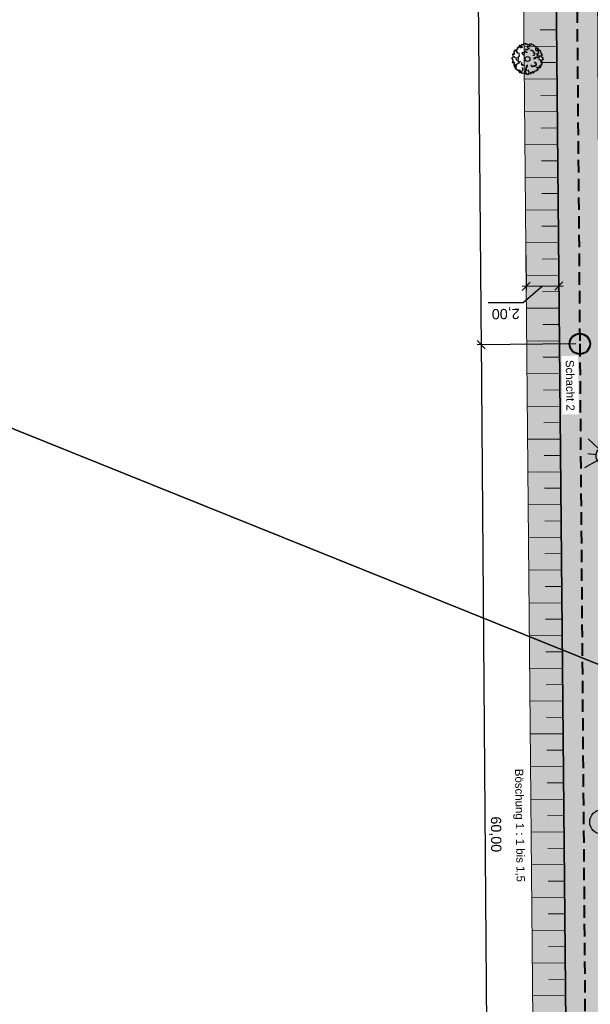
# Model space of a CAD drawing. Header units: metres. Extents: x 339653 to 341672, y 5744753 to 5747397.
# Tile 55 of 256: x 340454 to 340489, y 5745501 to 5745561. Entities that reach past the tile are written whole.
import ezdxf

# ---------------------------------------------------------------- set-up
doc = ezdxf.new("R2010")
doc.units = ezdxf.units.M
doc.header["$LTSCALE"] = 0.03
doc.header["$PDMODE"] = 3
doc.header["$PDSIZE"] = 0.5
doc.linetypes.add('STRICHLINIEX2', pattern=[38.1, 25.4, -12.7])
for name, color, linetype, lineweight in [('B-Baum', 83, 'Continuous', 25), ('Flurstücke_Grenzpunkte', 7, 'Continuous', 25), ('P-Bemaßung', 4, 'Continuous', 25), ('P-Beschriftung', 3, 'Continuous', 35), ('P-Bord_tief', 3, 'Continuous', 35), ('P-Laterne', 2, 'Continuous', 25), ('P-TR_Material', 6, 'Continuous', 18), ('P-V-Kanal_RW', 131, 'STRICHLINIEX2', 40), ('Siedlung', 7, 'Continuous', 25)]:
    doc.layers.add(name, color=color, linetype=linetype, lineweight=lineweight)
for name, color, linetype in [('BAEUME__AKTUELLER_DATENSTAND_', 7, 'Continuous'), ('PF-Böschung_Damm', 91, 'Continuous'), ('PF-Gehweg', 41, 'Continuous')]:
    doc.layers.add(name, color=color, linetype=linetype)
doc.styles.add('DYN_DIM', font='arial.ttf')
doc.styles.add('Text-Standard 66', font='arial.ttf')
doc.dimstyles.new('M50_Bemaßung 66', dxfattribs={"dimscale": 0.2, "dimtxt": 0.625, "dimasz": 0.5, "dimexe": 0.25, "dimexo": 0.25, "dimgap": 0.25, "dimtad": 1, "dimzin": 0, "dimtxsty": 'DYN_DIM', "dimblk": 'OBLIQUE', "dimcen": -1, "dimdle": 0.25, "dimclrt": 256, "dimaunit": 2, "dimazin": 0, "dimtfac": 0.75, "dimtmove": 1, "dimatfit": 2, "dimfxl": 1, "dimtvp": 1.5, "dimtolj": 1, "dimtzin": 0, "dimarcsym": 0})

# ---------------------------------------------------------------- blocks, each defined once
blk = doc.blocks.new('Grenzpunkt mit Abmarkung (Marke)')
at = {"lineweight": -2}
blk.add_circle((0, 0), 0.499, dxfattribs=at)
blk = doc.blocks.new('2C00108')
at = {"layer": 'B-Baum'}
for p, q in [((2.22, 3.67), (2.16, 3.61)), ((0.68, 2.97), (0.57, 3.04)), ((1.19, 3.5), (1.11, 3.45)), ((0.26, 2.23), (0.23, 2.21)), ((3.68, 2.32), (3.63, 2.28)), ((0.63, 1.13), (0.61, 1.16)), ((1.15, 0.36), (1.15, 0.41)), ((1.73, 0.2), (1.76, 0.24)), ((2.18, 0.23), (2.23, 0.25)), ((3.28, 0.82), (3.33, 0.88))]:
    blk.add_line(p, q, dxfattribs=at)
for points in [[(0.68, 2.97), (0.64, 3.07), (0.7, 3.07), (0.7, 3.16), (0.82, 3.16), (0.73, 3.29), (0.73, 3.35), (0.81, 3.33), (0.85, 3.28), (0.85, 3.43), (0.93, 3.45), (0.93, 3.39), (0.98, 3.35), (1.02, 3.51), (0.96, 3.57), (1.08, 3.65), (1.1, 3.53), (1.11, 3.45), (1.08, 3.35), (1.21, 3.32), (1.21, 3.42), (1.32, 3.42), (1.31, 3.31)], [(1.4, 3.7), (1.35, 3.62), (1.23, 3.68), (1.19, 3.5)], [(1.4, 3.7), (1.46, 3.67), (1.48, 3.77), (1.72, 3.87), (1.66, 3.77), (1.66, 3.72), (1.82, 3.77), (1.93, 3.74), (1.92, 3.64), (2.11, 3.71), (2.2, 3.72), (2.16, 3.61), (2.28, 3.57), (2.24, 3.45), (2.01, 3.45), (1.95, 3.34), (2.06, 3.26), (2.21, 3.25), (1.97, 3.06), (1.77, 3.06), (1.76, 3.07), (1.74, 3.18)], [(2.22, 3.67), (2.3, 3.82), (2.44, 3.77), (2.45, 3.67), (2.63, 3.69), (2.64, 3.61), (2.77, 3.59), (2.8, 3.52), (2.8, 3.48), (2.95, 3.5), (2.89, 3.42), (3.05, 3.41), (2.99, 3.35), (3.1, 3.27)], [(0.26, 2.23), (0.19, 2.3), (0.26, 2.35), (0.14, 2.58), (0.29, 2.58), (0.28, 2.56), (0.42, 2.54), (0.36, 2.63), (0.43, 2.63), (0.35, 2.71), (0.36, 2.85), (0.43, 3.06), (0.57, 3.04), (0.57, 2.96), (0.5, 2.95), (0.59, 2.85), (0.65, 2.9), (0.69, 2.88), (0.62, 2.76), (0.75, 2.75), (0.75, 2.66), (0.85, 2.68), (0.92, 2.56), (1.03, 2.56)], [(1.51, 2.47), (1.51, 2.42), (1.4, 2.48), (1.45, 2.5), (1.4, 2.52), (1.29, 2.62), (1.36, 2.67), (1.36, 2.78), (1.65, 2.69), (1.65, 2.87), (1.69, 2.89), (1.75, 2.81), (1.84, 2.81), (1.87, 2.75), (1.87, 2.67)], [(2.31, 2.97), (2.42, 3.04), (2.43, 3.01), (2.47, 2.95), (2.6, 2.98), (2.61, 2.92), (2.6, 2.84), (2.72, 2.79), (2.7, 2.71), (2.67, 2.7), (2.76, 2.66), (2.83, 2.68), (2.88, 2.6), (2.8, 2.54), (2.85, 2.5), (2.76, 2.39), (2.74, 2.38), (2.65, 2.36), (2.63, 2.4)], [(2.95, 3.21), (2.94, 3.04), (3.03, 2.96), (3.19, 2.96), (3.24, 2.87), (3.27, 2.71), (3.32, 2.64), (3.07, 2.55), (3.17, 2.48), (3.09, 2.45), (3.2, 2.38), (3.29, 2.44), (3.36, 2.41)], [(3.1, 3.27), (3.3, 3.3), (3.14, 3.11), (3.32, 3.09), (3.32, 3.01), (3.29, 2.97), (3.3, 2.93), (3.39, 2.95), (3.45, 3.02), (3.53, 2.92), (3.48, 2.8), (3.56, 2.7), (3.65, 2.66), (3.61, 2.5), (3.65, 2.5), (3.76, 2.49), (3.76, 2.42), (3.68, 2.36), (3.68, 2.32)], [(0.24, 1.85), (0.11, 1.98), (0, 2.03), (0.05, 2.05), (0.14, 2.05), (0.23, 2.21), (0.35, 2.23), (0.4, 2.18), (0.39, 2.14), (0.5, 2.09), (0.61, 2.08), (0.59, 1.95), (0.62, 1.85), (0.67, 1.76)], [(0.24, 1.85), (0.16, 1.8), (0.23, 1.73), (0.09, 1.52), (0.24, 1.51), (0.23, 1.53), (0.37, 1.53), (0.31, 1.44), (0.37, 1.44), (0.29, 1.36), (0.29, 1.23), (0.33, 1.01), (0.47, 1.02), (0.48, 1.1), (0.42, 1.11), (0.51, 1.21), (0.57, 1.15), (0.61, 1.16), (0.55, 1.3), (0.68, 1.3), (0.69, 1.38), (0.79, 1.35), (0.86, 1.46), (0.98, 1.45)], [(1.02, 2.32), (0.89, 2.31), (0.89, 2.28), (0.9, 2.21), (0.78, 2.16), (0.8, 2.11), (0.86, 2.05), (0.79, 1.93), (0.86, 1.88), (0.88, 1.89), (0.84, 1.8), (0.77, 1.78), (0.77, 1.68), (0.87, 1.69), (0.86, 1.62), (0.99, 1.59), (1.02, 1.59), (1.1, 1.63), (1.1, 1.68)], [(1.45, 1.12), (1.41, 1.29), (1.26, 1.2), (1.22, 1.22), (1.26, 1.32), (1.21, 1.39), (1.25, 1.44), (1.32, 1.49)], [(2.37, 1.24), (2.38, 1.21), (2.38, 1.19), (2.46, 1.16), (2.46, 1.11), (2.42, 1.07), (2.52, 1.06), (2.52, 1), (2.75, 1.15), (2.8, 1.05), (2.94, 1.08), (2.86, 1.16), (2.95, 1.19), (3.04, 1.18), (3.05, 1.27), (3.02, 1.28), (3.04, 1.39), (2.85, 1.41), (2.96, 1.46), (2.95, 1.53), (2.9, 1.51), (2.85, 1.54), (2.85, 1.58)], [(2.78, 1.92), (2.78, 2.06), (2.85, 2.12), (2.87, 1.99), (2.99, 2.05), (2.99, 2.17), (3.05, 2.19), (3.23, 2.09), (3.23, 2.25), (3.32, 2.12), (3.43, 2.17), (3.43, 2.23), (3.54, 2.32), (3.63, 2.28), (3.67, 2.19), (3.83, 2.14), (3.77, 2.04), (3.79, 1.97), (3.92, 1.89), (3.79, 1.83), (3.7, 1.84), (3.69, 1.76), (3.48, 1.77), (3.47, 1.86), (3.33, 1.91), (3.29, 1.95)], [(3.48, 1.77), (3.61, 1.69), (3.64, 1.68), (3.62, 1.58), (3.84, 1.54), (3.8, 1.49), (3.64, 1.39), (3.75, 1.36), (3.66, 1.31), (3.6, 1.34), (3.64, 1.19), (3.52, 1.17), (3.58, 1.13), (3.58, 1.04), (3.47, 1.04), (3.34, 1.11), (3.39, 1.01), (3.51, 0.94), (3.54, 0.86), (3.33, 0.88), (3.23, 0.87), (3.12, 0.87), (3.04, 0.99)], [(0.63, 1.13), (0.56, 1.03), (0.54, 1), (0.59, 0.92), (0.41, 0.8), (0.47, 0.77), (0.66, 0.74), (0.57, 0.67), (0.67, 0.66), (0.72, 0.71), (0.74, 0.56), (0.86, 0.59), (0.83, 0.53), (0.86, 0.45), (0.95, 0.49), (1.05, 0.61), (1.04, 0.49), (0.96, 0.38), (0.97, 0.3), (1.15, 0.41), (1.25, 0.44), (1.34, 0.48), (1.38, 0.66), (1.39, 0.73), (1.33, 0.89)], [(1.15, 0.36), (1.15, 0.33), (1.21, 0.21), (1.31, 0.28), (1.36, 0.2), (1.52, 0.24), (1.55, 0.15), (1.62, 0.18), (1.7, 0.14), (1.73, 0.2)], [(2.01, 1.14), (1.87, 1.13), (1.8, 1.06), (1.94, 1.05), (1.88, 0.93), (1.76, 0.92), (1.75, 0.86), (1.84, 0.68), (1.69, 0.68), (1.82, 0.6), (1.76, 0.48), (1.71, 0.48), (1.62, 0.37), (1.66, 0.28), (1.76, 0.24), (1.81, 0.08), (1.91, 0.14), (1.97, 0.13), (2.06, 0), (2.11, 0.13), (2.11, 0.22), (2.18, 0.23), (2.17, 0.43), (2.08, 0.44), (2.03, 0.59), (1.99, 0.62)], [(2.23, 0.25), (2.38, 0.11), (2.35, 0.35), (2.51, 0.27), (2.55, 0.35), (2.54, 0.39), (2.57, 0.43), (2.65, 0.36), (2.66, 0.27), (2.78, 0.31), (2.8, 0.44), (2.92, 0.48), (3.01, 0.47), (3.07, 0.62), (3.1, 0.6), (3.2, 0.56), (3.24, 0.61), (3.2, 0.71), (3.28, 0.82)]]:
    blk.add_lwpolyline(points, dxfattribs=at)
blk.add_circle((1.96, 1.94), 0.3, dxfattribs=at)
blk = doc.blocks.new('CIRCLE')
at = {"layer": 'B-Baum'}
blk.add_blockref('2C00108', (-1.98, -1.95), dxfattribs=at)
blk = doc.blocks.new('A$C28f2a770')
at = {"layer": 'P-Laterne', "lineweight": -2}
blk.add_hatch(color=40, dxfattribs=at).paths.add_polyline_path([(2.23, -0.27, 0.299675), (1.5, -2.6, 0.304603), (-0.27, -2.23, 0.299675), (-2.6, -1.5, 0.237308), (-2.23, 0.27, 0.326623), (-2.16, 2.08, 0.197598), (0.27, 2.23, 0.27984), (2.08, 2.16, 0.222453)], flags=0)
at = {"layer": 'P-Laterne', "color": 7, "lineweight": 25}
for p, q in [((-0.87, 0.83), (-2.16, 2.08)), ((0.15, 1.19), (0.27, 2.23)), ((2.08, 2.16), (0.83, 0.87)), ((-2.23, 0.27), (-1.19, 0.15)), ((-1.04, -0.6), (-2.6, -1.5)), ((-0.27, -2.23), (-0.15, -1.19)), ((0.6, -1.04), (1.5, -2.6)), ((2.23, -0.27), (1.19, -0.15))]:
    blk.add_line(p, q, dxfattribs=at)
blk.add_circle((0, 0), 1.2, dxfattribs=at)
blk = doc.blocks.new('_Oblique')
at = {"color": 0, "lineweight": -2}
blk.add_line((-0.5, -0.5), (0.5, 0.5), dxfattribs=at)
blk = doc.blocks.new('*D193')
at = {"layer": 'Defpoints', "color": 0, "transparency": 16777216}
for p in [(340488.064, 5745541.511), (340482.51, 5745481.636), (340488.529, 5745481.683)]:
    blk.add_point(p, dxfattribs=at)
at = {"layer": 'P-Bemaßung', "color": 0, "lineweight": -2, "transparency": 16777216}
for p, q in [((340482.044, 5745541.714), (340482.512, 5745481.386)), ((340487.814, 5745541.509), (340481.796, 5745541.462)), ((340488.279, 5745481.681), (340482.26, 5745481.634))]:
    blk.add_line(p, q, dxfattribs=at)
at = {"layer": 'P-Bemaßung', "color": 0, "lineweight": -2, "transparency": 16777216, "xscale": 0.5, "yscale": 0.5, "zscale": 0.5}
for p, rotation in [((340482.046, 5745541.464), 90.44464780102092), ((340482.51, 5745481.636), 270.4446478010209)]:
    blk.add_blockref('_Oblique', p, dxfattribs=dict(at, rotation=rotation))
at = {"layer": 'P-Bemaßung', "transparency": 16777216, "insert": (340482.904, 5745511.555), "char_height": 0.625, "attachment_point": 5, "rotation": 270.44465, "style": 'DYN_DIM'}
blk.add_mtext('\\A1;60,00', dxfattribs=at)
blk = doc.blocks.new('*D194')
at = {"layer": 'Defpoints', "color": 0, "transparency": 16777216}
for p in [(340487.525, 5745607.604), (340482.045, 5745541.462), (340488.064, 5745541.511)]:
    blk.add_point(p, dxfattribs=at)
at = {"layer": 'P-Bemaßung', "color": 0, "lineweight": -2, "transparency": 16777216}
for p, q in [((340487.275, 5745607.602), (340481.256, 5745607.553)), ((340481.504, 5745607.805), (340482.047, 5745541.212)), ((340487.814, 5745541.509), (340481.795, 5745541.46))]:
    blk.add_line(p, q, dxfattribs=at)
at = {"layer": 'P-Bemaßung', "color": 0, "lineweight": -2, "transparency": 16777216, "xscale": 0.5, "yscale": 0.5, "zscale": 0.5}
for p, rotation in [((340481.506, 5745607.555), 90.46716149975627), ((340482.045, 5745541.462), 270.4671614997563)]:
    blk.add_blockref('_Oblique', p, dxfattribs=dict(at, rotation=rotation))
at = {"layer": 'P-Bemaßung', "transparency": 16777216, "insert": (340482.401, 5745574.514), "char_height": 0.625, "attachment_point": 5, "rotation": 270.46716, "style": 'DYN_DIM'}
blk.add_mtext('\\A1;65,00', dxfattribs=at)
blk = doc.blocks.new('*D198')
at = {"layer": 'Defpoints', "color": 0, "transparency": 16777216}
for p in [(340484.77, 5745547.171), (340486.77, 5745547.19), (340486.79, 5745545.047)]:
    blk.add_point(p, dxfattribs=at)
at = {"layer": 'P-Bemaßung', "color": 0, "lineweight": -2, "transparency": 16777216}
for p, q in [((340484.772, 5745546.921), (340484.792, 5745544.779)), ((340486.772, 5745546.94), (340486.792, 5745544.797)), ((340484.54, 5745545.026), (340487.04, 5745545.049)), ((340485.79, 5745545.038), (340484.605, 5745544.026)), ((340484.605, 5745544.026), (340482.473, 5745544.007))]:
    blk.add_line(p, q, dxfattribs=at)
at = {"layer": 'P-Bemaßung', "color": 0, "lineweight": -2, "transparency": 16777216, "xscale": 0.5, "yscale": 0.5, "zscale": 0.5}
for p, rotation in [((340484.79, 5745545.029), 180.5283092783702), ((340486.79, 5745545.047), 0.5283092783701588)]:
    blk.add_blockref('_Oblique', p, dxfattribs=dict(at, rotation=rotation))
at = {"layer": 'P-Bemaßung', "transparency": 16777216, "insert": (340483.544, 5745543.391), "char_height": 0.625, "attachment_point": 5, "rotation": 180.52831, "style": 'DYN_DIM'}
blk.add_mtext('\\A1;2,00', dxfattribs=at)

msp = doc.modelspace()

# ---------------------------------------------------------------- hatches: boundary and pattern name
at = {"layer": 'PF-Böschung_Damm'}
h = msp.add_hatch(color=256, dxfattribs=at)
h.dxf.hatch_style = 1
h.paths.add_polyline_path([(340484.573, 5745567.68), (340485.518, 5745465.913), (340487.541, 5745465.932), (340486.603, 5745567.699)])
at = {"layer": 'PF-Gehweg'}
h = msp.add_hatch(color=256, dxfattribs=at)
h.dxf.hatch_style = 1
h.paths.add_polyline_path([(340488.69, 5745609.144), (340489.081, 5745567.72), (340489.989, 5745468.454), (340491.994, 5745468.472), (340492.277, 5745437.572), (340489.783, 5745436.934), (340489.517, 5745465.968), (340487.517, 5745465.931), (340486.581, 5745567.696), (340486.523, 5745573.324), (340486.194, 5745609.174)])

# ---------------------------------------------------------------- linework, layer by layer
at = {"layer": 'P-TR_Material'}
for p, q in [((340486.645, 5745560.699), (340485.645, 5745560.69)), ((340486.655, 5745559.699), (340484.655, 5745559.681)), ((340486.664, 5745558.699), (340485.664, 5745558.69)), ((340486.673, 5745557.699), (340484.673, 5745557.681)), ((340486.682, 5745556.699), (340485.682, 5745556.69)), ((340486.691, 5745555.699), (340484.692, 5745555.681)), ((340486.701, 5745554.7), (340485.701, 5745554.69)), ((340486.71, 5745553.7), (340484.71, 5745553.681)), ((340486.719, 5745552.7), (340485.719, 5745552.69)), ((340486.728, 5745551.7), (340484.728, 5745551.681)), ((340486.738, 5745550.7), (340485.738, 5745550.69)), ((340486.747, 5745549.7), (340484.747, 5745549.681)), ((340486.756, 5745548.7), (340485.756, 5745548.691)), ((340486.765, 5745547.7), (340484.765, 5745547.681)), ((340486.774, 5745546.7), (340485.775, 5745546.691)), ((340486.784, 5745545.7), (340484.784, 5745545.681)), ((340486.793, 5745544.7), (340485.793, 5745544.691)), ((340486.802, 5745543.7), (340484.802, 5745543.682)), ((340486.811, 5745542.7), (340485.811, 5745542.691)), ((340486.821, 5745541.7), (340484.821, 5745541.682)), ((340486.867, 5745536.7), (340485.867, 5745536.691)), ((340486.876, 5745535.7), (340484.876, 5745535.682)), ((340486.885, 5745534.7), (340485.885, 5745534.691)), ((340486.894, 5745533.7), (340484.894, 5745533.682)), ((340486.904, 5745532.7), (340485.904, 5745532.691)), ((340486.913, 5745531.7), (340484.913, 5745531.682)), ((340486.922, 5745530.701), (340485.922, 5745530.691)), ((340486.931, 5745529.701), (340484.931, 5745529.682)), ((340486.94, 5745528.701), (340485.94, 5745528.691)), ((340486.95, 5745527.701), (340484.95, 5745527.682)), ((340486.959, 5745526.701), (340485.959, 5745526.691)), ((340486.968, 5745525.701), (340484.968, 5745525.682)), ((340486.977, 5745524.701), (340485.977, 5745524.692)), ((340486.987, 5745523.701), (340484.987, 5745523.682)), ((340486.996, 5745522.701), (340485.996, 5745522.692)), ((340487.005, 5745521.701), (340485.005, 5745521.682)), ((340487.014, 5745520.701), (340486.014, 5745520.692)), ((340487.023, 5745519.701), (340485.024, 5745519.683)), ((340487.033, 5745518.701), (340486.033, 5745518.692)), ((340487.042, 5745517.701), (340485.042, 5745517.683)), ((340487.051, 5745516.701), (340486.051, 5745516.692)), ((340487.06, 5745515.701), (340485.06, 5745515.683)), ((340487.07, 5745514.701), (340486.07, 5745514.692)), ((340487.079, 5745513.701), (340485.079, 5745513.683)), ((340487.088, 5745512.701), (340486.088, 5745512.692)), ((340487.097, 5745511.701), (340485.097, 5745511.683)), ((340487.106, 5745510.701), (340486.106, 5745510.692)), ((340487.116, 5745509.701), (340485.116, 5745509.683)), ((340487.125, 5745508.701), (340486.125, 5745508.692)), ((340487.134, 5745507.702), (340485.134, 5745507.683)), ((340487.143, 5745506.702), (340486.143, 5745506.692)), ((340487.153, 5745505.702), (340485.153, 5745505.683)), ((340487.162, 5745504.702), (340486.162, 5745504.692)), ((340487.171, 5745503.702), (340485.171, 5745503.683)), ((340487.18, 5745502.702), (340486.18, 5745502.692)), ((340487.189, 5745501.702), (340485.189, 5745501.683))]:
    msp.add_line(p, q, dxfattribs=at)
msp.add_lwpolyline([(340484.581, 5745567.681), (340485.286, 5745491.227)], dxfattribs=at)
at = {"layer": 'P-V-Kanal_RW'}
msp.add_lwpolyline([(340487.525, 5745607.604), (340488.064, 5745541.511), (340488.529, 5745481.683)], dxfattribs=at)
at = {"layer": 'P-V-Kanal_RW', "linetype": 'Continuous'}
msp.add_circle((340488.064, 5745541.511), 0.625, dxfattribs=at)
at = {"layer": 'Siedlung', "color": 83}
msp.add_lwpolyline([(340349.496, 5745611.416), (340488.78, 5745609.13), (340489.088, 5745573.015), (340489.099, 5745571.009), (340489.369, 5745521.875), (340448.98, 5745538.135)], dxfattribs=at)
msp.add_lwpolyline([(340382.319, 5745470.437), (340386.433, 5745487.982), (340387.021, 5745497.722), (340385.598, 5745523.943), (340386.541, 5745538.144), (340386.568, 5745542.907), (340397.655, 5745545.249), (340406.04, 5745547.029), (340416.203, 5745546.774), (340448.98, 5745538.135), (340489.369, 5745521.875), (340489.406, 5745514.783), (340489.419, 5745512.313), (340491.62, 5745511.315), (340492.023, 5745465.987), (340473.242, 5745465.755), (340462.561, 5745465.765), (340462.704, 5745449.109), (340492.171, 5745449.461), (340492.276, 5745437.572), (340481.559, 5745434.86), (340426.966, 5745454.189)], close=True, dxfattribs=at)

# ---------------------------------------------------------------- block references
at = {"layer": 'BAEUME__AKTUELLER_DATENSTAND_', "color": 83, "xscale": 0.5027541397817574, "yscale": 0.5027541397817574, "zscale": 0.5027541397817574}
msp.add_blockref('CIRCLE', (340484.883, 5745558.918), dxfattribs=at)
at = {"layer": 'Flurstücke_Grenzpunkte', "color": 83, "xscale": 1.5, "yscale": 1.5, "zscale": 1.5}
msp.add_blockref('Grenzpunkt mit Abmarkung (Marke)', (340489.419, 5745512.313), dxfattribs=at)
at = {"layer": 'P-Laterne', "xscale": 0.5, "yscale": 0.5, "zscale": 0.25}
msp.add_blockref('A$C28f2a770', (340489.661, 5745534.679), dxfattribs=at)

# ---------------------------------------------------------------- dimensions: what is measured, and where the dimension line sits
at = {"layer": 'P-Bemaßung'}
dim = msp.add_aligned_dim(p1=(340487.525, 5745607.604), p2=(340488.064, 5745541.511), distance=-6.019, text='65,00', dimstyle='M50_Bemaßung 66', override={"dimscale": 1}, dxfattribs=at)
dim.commit()
dim.dimension.update_dxf_attribs({"geometry": '*D194', "text_midpoint": (340482.401, 5745574.514)})
dim = msp.add_linear_dim(base=(340486.79, 5745545.047), p1=(340484.77, 5745547.171), p2=(340486.77, 5745547.19), angle=0.52831, dimstyle='M50_Bemaßung 66', override={"dimscale": 1}, dxfattribs=at)
dim.commit()
dim.dimension.update_dxf_attribs({"geometry": '*D198', "text_midpoint": (340484.355, 5745544.024), "dimtype": 161})

# ---------------------------------------------------------------- next in the draw order: texts
at = {"layer": 'P-Beschriftung', "char_height": 0.5, "attachment_point": 1, "rotation": 270.83855, "style": 'Text-Standard 66', "bg_fill": 3, "box_fill_scale": 1.5, "bg_fill_color": 256, "bg_fill_transparency": 0}
for s, width, insert in [('Schacht 2', 3.07668, (340487.704, 5745540.533)), ('Böschung 1 : 1 bis 1,5', 7.03511, (340484.613, 5745515.558))]:
    msp.add_mtext_dynamic_manual_height_columns(s, width=width, gutter_width=2.5, heights=[0], dxfattribs=dict(at, insert=insert))

# ---------------------------------------------------------------- next in the draw order: linework, layer by layer
at = {"layer": 'P-Bord_tief'}
msp.add_lwpolyline([(340486.581, 5745567.699), (340487.286, 5745491.246)], dxfattribs=at)
at = {"layer": 'P-TR_Material'}
for p, q in [((340486.83, 5745540.7), (340485.83, 5745540.691)), ((340486.839, 5745539.7), (340484.839, 5745539.682)), ((340486.848, 5745538.7), (340485.848, 5745538.691)), ((340486.857, 5745537.7), (340484.858, 5745537.682))]:
    msp.add_line(p, q, dxfattribs=at)

# ---------------------------------------------------------------- next in the draw order: dimensions: what is measured, and where the dimension line sits
at = {"layer": 'P-Bemaßung'}
dim = msp.add_aligned_dim(p1=(340488.064, 5745541.511), p2=(340488.529, 5745481.683), distance=-6.019, text='60,00', dimstyle='M50_Bemaßung 66', override={"dimscale": 1}, dxfattribs=at)
dim.commit()
dim.dimension.update_dxf_attribs({"geometry": '*D193', "text_midpoint": (340482.904, 5745511.555)})

doc.saveas('drawing.dxf')
